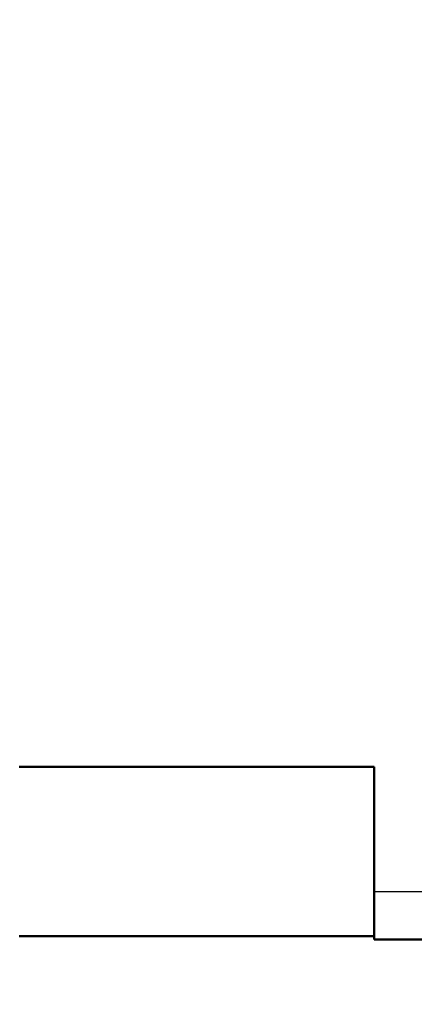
# Model space of a CAD drawing. Header units: millimetres. Extents: x 70 to 1011, y -602 to 1647.
# Tile 70 of 93: x 224.64 to 232.41, y 1403.73 to 1423.14. Entities that reach past the tile are written whole.
import ezdxf

# ---------------------------------------------------------------- set-up
doc = ezdxf.new("R2010")
doc.units = ezdxf.units.MM
doc.header["$LTSCALE"] = 0.75
doc.layers.add('Visible', color=7, linetype='Continuous', lineweight=50)
doc.layers.add('Visible Narrow', color=7, linetype='Continuous', lineweight=25)

msp = doc.modelspace()

# ---------------------------------------------------------------- linework, layer by layer
at = {"layer": 'Visible', "extrusion": (-1e-16, -1, 2.966e-13)}
for p, q in [((231.624, 1408.411, 257.152), (224.624, 1408.411, 257.152)), ((231.624, 1405.954, 254), (231.624, 1408.411, 257.152)), ((231.624, 1405.072, 250.681), (224.624, 1405.072, 250.681)), ((232.624, 1405.003, 251.233), (231.624, 1405.003, 251.233))]:
    msp.add_line(p, q, dxfattribs=at)
at = {"layer": 'Visible', "extrusion": (0, -2.966e-13, -1)}
msp.add_arc((-205.124, 1421.335, 789.545), 128, 98.77408, 244.4681, dxfattribs=at)
at = {"layer": 'Visible', "extrusion": (-1, 1e-16, 0)}
msp.add_arc((-1409.503, 251.233, -231.624), 4.5, 0, 37.9372, dxfattribs=at)
at = {"layer": 'Visible Narrow', "extrusion": (-1e-16, -1, 2.966e-13)}
msp.add_line((231.624, 1405.954, 254), (232.624, 1405.954, 254), dxfattribs=at)
at = {"layer": 'Visible Narrow', "extrusion": (0, -2.966e-13, -1)}
for centre, radius, start, end in [((-205.124, 1421.335, 759.978), 76.246, 108.10399, 236.98568), ((-205.124, 1421.335, 756.647), 70.091, 110.20608, 236.19172)]:
    msp.add_arc(centre, radius, start, end, dxfattribs=at)

doc.saveas('drawing.dxf')
